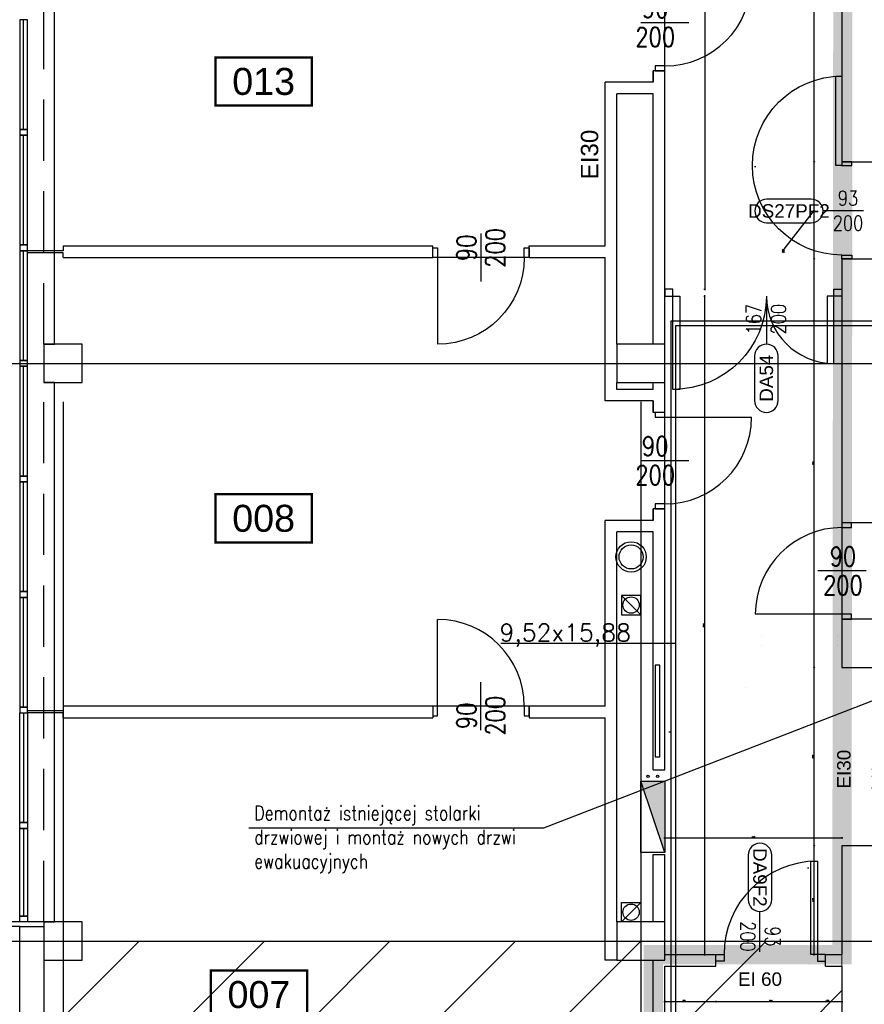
# Model space of a CAD drawing. Header units: centimetres. Extents: x -228435 to 46820, y -89367 to 152985.
# Tile 9 of 252: x -71590 to -62818, y 10343 to 20570. Entities that reach past the tile are written whole.
import ezdxf
from ezdxf.enums import TextEntityAlignment as Align

# ---------------------------------------------------------------- set-up
doc = ezdxf.new("R2010")
doc.units = ezdxf.units.CM
doc.header["$LTSCALE"] = 50
doc.header["$PDMODE"] = 35
doc.header["$PDSIZE"] = 0.1
for name, pattern in [('Kondygnacja  -0_5$0$DIVIDE', [31.75, 12.7, -6.35, 0, -6.35, 0, -6.35]), ('Kondygnacja  -0_5$0$DOT2', [3.175, 0, -3.175]), ('Kondygnacja  -0_5$0$HIDDEN', [9.525, 6.35, -3.175]), ('Osie rzutów$0$DASHDOT2', [12.7, 6.35, -3.175, 0, -3.175])]:
    doc.linetypes.add(name, pattern=pattern)
doc.layers.get('0').update_dxf_attribs({"color": 8})
doc.layers.get('DEFPOINTS').update_dxf_attribs({"color": 8})
for name, color, linetype in [('ARCH_ŚLUSARKA_DRZWI', 8, 'Continuous'), ('bgde_AJ_opis', 7, 'Continuous'), ('bgde_freon', 6, 'Continuous'), ('bgde_wymiary tłumik VAV', 7, 'Continuous'), ('Kondygnacja  -0_5$0$ARCH_ETAPOWANIE', 8, 'Kondygnacja  -0_5$0$DIVIDE'), ('Kondygnacja  -0_5$0$ARCH_HYDRANTY', 8, 'Continuous'), ('Kondygnacja  -0_5$0$ARCH_INFO_ETYK_DRZWI', 8, 'Continuous'), ('Kondygnacja  -0_5$0$ARCH_INFO_ETYK_DRZWI_IST', 8, 'Continuous'), ('Kondygnacja  -0_5$0$ARCH_INFO_ODPORNOŚĆ OGNIOWA', 8, 'Continuous'), ('Kondygnacja  -0_5$0$ARCH_INFO_OPISY', 8, 'Continuous'), ('Kondygnacja  -0_5$0$ARCH_MUROWANE_IST', 8, 'Continuous'), ('Kondygnacja  -0_5$0$ARCH_NIEWIDOK_IST', 8, 'Kondygnacja  -0_5$0$HIDDEN'), ('Kondygnacja  -0_5$0$ARCH_OTWORY_WENTYLACJA_IST', 8, 'Continuous'), ('Kondygnacja  -0_5$0$ARCH_PRZEKROJOWE_IST', 8, 'Continuous'), ('Kondygnacja  -0_5$0$ARCH_WIDOK_IST', 8, 'Continuous'), ('Kondygnacja  -0_5$0$ARCH_WYBURZENIA', 8, 'Kondygnacja  -0_5$0$DOT2'), ('Kondygnacja  -0_5$0$ARCH_ŚLUSARKA_DRZWI', 8, 'Continuous'), ('Kondygnacja  -0_5$0$ARCH_ŚLUSARKA_DRZWI_IST', 8, 'Continuous'), ('Kondygnacja  -0_5$0$ARCH_ŚLUSARKA_OKNA_IST', 8, 'Continuous'), ('Kondygnacja  -0_5$0$ARCH_ŻELBET_IST', 8, 'Continuous'), ('Kondygnacja -1$0$ARCH_ŚLUSARKA_DRZWI', 8, 'Continuous'), ('Osie rzutów$0$ARCH_INFO_OSIE_IST', 8, 'Osie rzutów$0$DASHDOT2'), ('Osie rzutów$0$ARCH_INFO_OSIE_OPISY_IST', 8, 'Continuous'), ('Pomieszczenia -05$0$ARCH_INFO_AREA_ETYKIETY_200', 8, 'Continuous')]:
    doc.layers.add(name, color=color, linetype=linetype)
doc.layers.add('Kondygnacja  -0_5$0$ARCH_INFO_WYMIARY', color=8, linetype='Continuous', lineweight=9)
doc.layers.add('Kondygnacja  -0_5$0$ARCH_WIDOK', color=8, linetype='Continuous', lineweight=13)
doc.styles.add('Kondygnacja  -0_5$0$Arial', font='ARIAL.TTF')
doc.styles.add('Kondygnacja  -0_5$0$Romans', font='Romans.shx', dxfattribs={"width": 0.7})
doc.styles.add('Kondygnacja  -0_5$0$ROMANS-50-CM', font='romans.shx', dxfattribs={"width": 0.8, "height": 10})
doc.styles.add('Kondygnacja  -0_5$0$Standard', font='txt')
doc.styles.add('Pomieszczenia -05$0$Arial', font='ARIAL.TTF')
doc.dimstyles.new('Kondygnacja  -0_5$0$ISO-25', dxfattribs={"dimtxt": 2.5, "dimasz": 2.5, "dimexe": 1.25, "dimexo": 0.625, "dimtad": 1, "dimtxsty": 'Kondygnacja  -0_5$0$Standard', "dimcen": 2.5, "dimadec": 0, "dimazin": 0, "dimtfac": 1, "dimtmove": 0, "dimatfit": 3, "dimfxl": 0, "dimarcsym": 0})
doc.dimstyles.new('Kondygnacja  -0_5$0$Wymiary 1-100', dxfattribs={"dimtxt": 12, "dimasz": 10, "dimexe": 5, "dimexo": 0, "dimgap": 4, "dimtad": 1, "dimrnd": 0.5, "dimzin": 12, "dimdsep": 46, "dimtxsty": 'Kondygnacja  -0_5$0$Romans', "dimblk": 'Kondygnacja  -0_5$0$_Oblique', "dimcen": 10, "dimdle": 10, "dimclrt": 55, "dimazin": 0, "dimtfac": 1, "dimtmove": 1, "dimatfit": 3, "dimfxl": 0, "dimtolj": 1, "dimtzin": 0, "dimarcsym": 0})

# ---------------------------------------------------------------- blocks, each defined once
blk = doc.blocks.new('Osie rzutów')
at = {"layer": 'Osie rzutów$0$ARCH_INFO_OSIE_IST', "ltscale": 10}
for p, q in [((5000, 12510), (5000, 4512.32)), ((5600, 12510), (5600, 4512.32)), ((4436.04, 6200), (15156.54, 6200)), ((4436.04, 5600), (15156.54, 5600))]:
    blk.add_line(p, q, dxfattribs=at)
blk = doc.blocks.new('Kondygnacja  -0_5$0$T-drzwi_prawe-200')
at = {"layer": 'Kondygnacja  -0_5$0$ARCH_INFO_ETYK_DRZWI'}
blk.add_line((0, 0), (60, 0), dxfattribs=at)
blk.add_lwpolyline([(143.7, 17.5), (77.5, 17.5, 1), (77.5, -17.5), (143.7, -17.5, 1)], format="xyb", close=True, dxfattribs=at)
at = {"layer": 'Kondygnacja  -0_5$0$ARCH_INFO_ETYK_DRZWI', "color": 1, "style": 'Kondygnacja  -0_5$0$Arial'}
blk.add_attdef('ADS_DRZWI:ODPORNOŚĆ_OGNIOWA', text='', height=20, rotation=90, dxfattribs=at).set_placement((-25.5, 0.1), align=Align.BOTTOM_CENTER)
at = {"layer": 'Kondygnacja  -0_5$0$ARCH_INFO_ETYK_DRZWI', "style": 'Kondygnacja  -0_5$0$Romans', "width": 0.8}
for tag, p in [('ADS_DRZWI:SZEROKOŚĆ', (20.5, 8)), ('ADS_DRZWI:WYSOKOŚĆ', (20.5, -28))]:
    blk.add_attdef(tag, text='', height=22, dxfattribs=at).set_placement(p, align=Align.CENTER)
at = {"layer": 'Kondygnacja  -0_5$0$ARCH_INFO_ETYK_DRZWI', "style": 'Kondygnacja  -0_5$0$Arial'}
blk.add_attdef('ADS_DRZWI:SYMBOL', text='', height=20, dxfattribs=at).set_placement((110.7, 0), align=Align.MIDDLE)
blk = doc.blocks.new('Kondygnacja  -0_5$0$T-drzwi_lewe-200')
at = {"layer": 'Kondygnacja  -0_5$0$ARCH_INFO_ETYK_DRZWI'}
blk.add_line((0, 0), (-60, 0), dxfattribs=at)
blk.add_lwpolyline([(-77.5, 17.5), (-143.7, 17.5, 1), (-143.7, -17.5), (-77.5, -17.5, 1)], format="xyb", close=True, dxfattribs=at)
at = {"layer": 'Kondygnacja  -0_5$0$ARCH_INFO_ETYK_DRZWI', "color": 1, "style": 'Kondygnacja  -0_5$0$Arial'}
blk.add_attdef('ADS_DRZWI:ODPORNOŚĆ_OGNIOWA', text='', height=20, rotation=90, dxfattribs=at).set_placement((56.4, 0.1), align=Align.BOTTOM_CENTER)
at = {"layer": 'Kondygnacja  -0_5$0$ARCH_INFO_ETYK_DRZWI', "style": 'Kondygnacja  -0_5$0$Romans', "width": 0.8}
for tag, p in [('ADS_DRZWI:SZEROKOŚĆ', (-23, 7.9)), ('ADS_DRZWI:WYSOKOŚĆ', (-23, -29))]:
    blk.add_attdef(tag, text='', height=22, dxfattribs=at).set_placement(p, align=Align.CENTER)
at = {"layer": 'Kondygnacja  -0_5$0$ARCH_INFO_ETYK_DRZWI', "style": 'Kondygnacja  -0_5$0$Arial'}
blk.add_attdef('ADS_DRZWI:SYMBOL', text='', height=20, dxfattribs=at).set_placement((-110.6, 0), align=Align.MIDDLE)
blk = doc.blocks.new('Kondygnacja  -0_5$0$T-drzwi_dół-200')
at = {"layer": 'Kondygnacja  -0_5$0$ARCH_INFO_ETYK_DRZWI'}
blk.add_line((0, 0), (0, -60), dxfattribs=at)
blk.add_lwpolyline([(-17.5, -77.5), (-17.5, -143.7, 1), (17.5, -143.7), (17.5, -77.5, 1)], format="xyb", close=True, dxfattribs=at)
at = {"layer": 'Kondygnacja  -0_5$0$ARCH_INFO_ETYK_DRZWI', "style": 'Kondygnacja  -0_5$0$Romans', "width": 0.8}
for tag, p in [('ADS_DRZWI:SZEROKOŚĆ', (-7.9, -23)), ('ADS_DRZWI:WYSOKOŚĆ', (29, -23))]:
    blk.add_attdef(tag, text='', height=22, rotation=90, dxfattribs=at).set_placement(p, align=Align.CENTER)
at = {"layer": 'Kondygnacja  -0_5$0$ARCH_INFO_ETYK_DRZWI', "color": 1, "style": 'Kondygnacja  -0_5$0$Arial'}
blk.add_attdef('ADS_DRZWI:ODPORNOŚĆ_OGNIOWA', text='', height=22, dxfattribs=at).set_placement((-0.1, 13.3), align=Align.BOTTOM_CENTER)
at = {"layer": 'Kondygnacja  -0_5$0$ARCH_INFO_ETYK_DRZWI', "style": 'Kondygnacja  -0_5$0$Arial'}
blk.add_attdef('ADS_DRZWI:SYMBOL', text='', height=20, rotation=90, dxfattribs=at).set_placement((0, -110.6), align=Align.MIDDLE)
blk = doc.blocks.new('Kondygnacja  -0_5$0$_Dot')
at = {"color": 0, "linetype": 'ByBlock', "lineweight": -2}
blk.add_line((-0.5, 0), (-1, 0), dxfattribs=at)
at = {"color": 0, "linetype": 'ByBlock', "const_width": 0.5}
blk.add_lwpolyline([(-0.25, 0, 1), (0.25, 0, 1)], format="xyb", close=True, dxfattribs=at)
blk = doc.blocks.new('Kondygnacja  -0_5$0$_Oblique')
at = {"color": 0, "linetype": 'ByBlock', "lineweight": -2}
blk.add_line((-0.5, -0.5), (0.5, 0.5), dxfattribs=at)
blk = doc.blocks.new('*D91')
at = {"layer": 'DEFPOINTS', "color": 0}
for p in [(-63050, 12217), (-64890, 12081), (-64890, 12070)]:
    blk.add_point(p, dxfattribs=at)
at = {"layer": 'Kondygnacja  -0_5$0$ARCH_INFO_WYMIARY', "color": 0, "lineweight": -2}
for p, q in [((-63040, 12070), (-64900, 12070)), ((-64890, 12078), (-64890, 12065)), ((-63050, 12078), (-63050, 12065))]:
    blk.add_line(p, q, dxfattribs=at)
at = {"layer": 'Kondygnacja  -0_5$0$ARCH_INFO_WYMIARY', "color": 0, "lineweight": -2, "xscale": 10, "yscale": 10, "zscale": 10, "rotation": 180}
blk.add_blockref('Kondygnacja  -0_5$0$_Oblique', (-64890, 12070), dxfattribs=at)
at = {"layer": 'Kondygnacja  -0_5$0$ARCH_INFO_WYMIARY', "color": 0, "lineweight": -2, "xscale": 10, "yscale": 10, "zscale": 10}
blk.add_blockref('Kondygnacja  -0_5$0$_Oblique', (-63050, 12070), dxfattribs=at)
at = {"layer": 'Kondygnacja  -0_5$0$ARCH_INFO_WYMIARY', "color": 55, "insert": (-63970, 12080), "char_height": 12, "attachment_point": 5, "style": 'Kondygnacja  -0_5$0$Romans'}
blk.add_mtext('\\A1;1840', dxfattribs=at)
blk = doc.blocks.new('*D146')
at = {"layer": 'DEFPOINTS', "color": 0}
for p in [(-64890, 17700), (-64476, 17700), (-64890, 10860)]:
    blk.add_point(p, dxfattribs=at)
at = {"layer": 'Kondygnacja  -0_5$0$ARCH_INFO_WYMIARY', "color": 0, "lineweight": -2}
for p, q in [((-64484, 17700), (-64471, 17700)), ((-64476, 10850), (-64476, 17710)), ((-64484, 10860), (-64471, 10860))]:
    blk.add_line(p, q, dxfattribs=at)
at = {"layer": 'Kondygnacja  -0_5$0$ARCH_INFO_WYMIARY', "color": 0, "lineweight": -2, "xscale": 10, "yscale": 10, "zscale": 10}
for p, rotation in [((-64476, 17700), 90), ((-64476, 10860), 270)]:
    blk.add_blockref('Kondygnacja  -0_5$0$_Oblique', p, dxfattribs=dict(at, rotation=rotation))
at = {"layer": 'Kondygnacja  -0_5$0$ARCH_INFO_WYMIARY', "color": 55, "insert": (-64486, 14280), "char_height": 12, "attachment_point": 5, "rotation": 90, "style": 'Kondygnacja  -0_5$0$Romans'}
blk.add_mtext('\\A1;6840', dxfattribs=at)
blk = doc.blocks.new('*D97')
at = {"layer": 'DEFPOINTS', "color": 0}
for p in [(-64890, 30300), (-64890, 17770), (-64476, 17770)]:
    blk.add_point(p, dxfattribs=at)
at = {"layer": 'Kondygnacja  -0_5$0$ARCH_INFO_WYMIARY', "color": 0, "lineweight": -2}
for p, q in [((-64484, 30300), (-64471, 30300)), ((-64476, 30310), (-64476, 17760)), ((-64484, 17770), (-64471, 17770))]:
    blk.add_line(p, q, dxfattribs=at)
at = {"layer": 'Kondygnacja  -0_5$0$ARCH_INFO_WYMIARY', "color": 0, "lineweight": -2, "xscale": 10, "yscale": 10, "zscale": 10}
for p, rotation in [((-64476, 30300), 90), ((-64476, 17770), 270)]:
    blk.add_blockref('Kondygnacja  -0_5$0$_Oblique', p, dxfattribs=dict(at, rotation=rotation))
at = {"layer": 'Kondygnacja  -0_5$0$ARCH_INFO_WYMIARY', "color": 55, "insert": (-64486, 24035), "char_height": 12, "attachment_point": 5, "rotation": 90, "style": 'Kondygnacja  -0_5$0$Romans'}
blk.add_mtext('\\A1;12530', dxfattribs=at)
blk = doc.blocks.new('*D167')
at = {"layer": 'DEFPOINTS', "color": 0}
for p in [(-63339, 11990), (-63050, 11990), (-63050, 10860)]:
    blk.add_point(p, dxfattribs=at)
at = {"layer": 'Kondygnacja  -0_5$0$ARCH_INFO_WYMIARY', "color": 0, "lineweight": -2}
for p, q in [((-63331, 11990), (-63344, 11990)), ((-63339, 10850), (-63339, 12000)), ((-63331, 10860), (-63344, 10860))]:
    blk.add_line(p, q, dxfattribs=at)
at = {"layer": 'Kondygnacja  -0_5$0$ARCH_INFO_WYMIARY', "color": 0, "lineweight": -2, "xscale": 10, "yscale": 10, "zscale": 10}
for p, rotation in [((-63339, 11990), 90), ((-63339, 10860), 270)]:
    blk.add_blockref('Kondygnacja  -0_5$0$_Oblique', p, dxfattribs=dict(at, rotation=rotation))
at = {"layer": 'Kondygnacja  -0_5$0$ARCH_INFO_WYMIARY', "color": 55, "insert": (-63349, 11425), "char_height": 12, "attachment_point": 5, "rotation": 90, "style": 'Kondygnacja  -0_5$0$Romans'}
blk.add_mtext('\\A1;1130', dxfattribs=at)
blk = doc.blocks.new('*D168')
at = {"layer": 'DEFPOINTS', "color": 0}
for p in [(-63339, 13840), (-63050, 13840), (-63050, 11990)]:
    blk.add_point(p, dxfattribs=at)
at = {"layer": 'Kondygnacja  -0_5$0$ARCH_INFO_WYMIARY', "color": 0, "lineweight": -2}
for p, q in [((-63331, 13840), (-63344, 13840)), ((-63339, 11980), (-63339, 13850)), ((-63331, 11990), (-63344, 11990))]:
    blk.add_line(p, q, dxfattribs=at)
at = {"layer": 'Kondygnacja  -0_5$0$ARCH_INFO_WYMIARY', "color": 0, "lineweight": -2, "xscale": 10, "yscale": 10, "zscale": 10}
for p, rotation in [((-63339, 13840), 90), ((-63339, 11990), 270)]:
    blk.add_blockref('Kondygnacja  -0_5$0$_Oblique', p, dxfattribs=dict(at, rotation=rotation))
at = {"layer": 'Kondygnacja  -0_5$0$ARCH_INFO_WYMIARY', "color": 55, "insert": (-63349, 12915), "char_height": 12, "attachment_point": 5, "rotation": 90, "style": 'Kondygnacja  -0_5$0$Romans'}
blk.add_mtext('\\A1;1850', dxfattribs=at)
blk = doc.blocks.new('*D169')
at = {"layer": 'DEFPOINTS', "color": 0}
for p in [(-63339, 18085), (-63050, 18085), (-63050, 13840)]:
    blk.add_point(p, dxfattribs=at)
at = {"layer": 'Kondygnacja  -0_5$0$ARCH_INFO_WYMIARY', "color": 0, "lineweight": -2}
for p, q in [((-63331, 18085), (-63344, 18085)), ((-63339, 13830), (-63339, 18095)), ((-63331, 13840), (-63344, 13840))]:
    blk.add_line(p, q, dxfattribs=at)
at = {"layer": 'Kondygnacja  -0_5$0$ARCH_INFO_WYMIARY', "color": 0, "lineweight": -2, "xscale": 10, "yscale": 10, "zscale": 10}
for p, rotation in [((-63339, 18085), 90), ((-63339, 13840), 270)]:
    blk.add_blockref('Kondygnacja  -0_5$0$_Oblique', p, dxfattribs=dict(at, rotation=rotation))
at = {"layer": 'Kondygnacja  -0_5$0$ARCH_INFO_WYMIARY', "color": 55, "insert": (-63349, 15962), "char_height": 12, "attachment_point": 5, "rotation": 90, "style": 'Kondygnacja  -0_5$0$Romans'}
blk.add_mtext('\\A1;4245', dxfattribs=at)
blk = doc.blocks.new('*D110')
at = {"layer": 'DEFPOINTS', "color": 0}
for p in [(-63339, 19095), (-63050, 19095), (-63050, 18085)]:
    blk.add_point(p, dxfattribs=at)
at = {"layer": 'Kondygnacja  -0_5$0$ARCH_INFO_WYMIARY', "color": 0, "lineweight": -2}
for p, q in [((-63331, 19095), (-63344, 19095)), ((-63339, 18075), (-63339, 19105)), ((-63339, 18590), (-63654, 18185)), ((-63654, 18185), (-63654, 18149)), ((-63331, 18085), (-63344, 18085))]:
    blk.add_line(p, q, dxfattribs=at)
at = {"layer": 'Kondygnacja  -0_5$0$ARCH_INFO_WYMIARY', "color": 0, "lineweight": -2, "xscale": 10, "yscale": 10, "zscale": 10}
for p, rotation in [((-63339, 19095), 90), ((-63339, 18085), 270)]:
    blk.add_blockref('Kondygnacja  -0_5$0$_Oblique', p, dxfattribs=dict(at, rotation=rotation))
at = {"layer": 'Kondygnacja  -0_5$0$ARCH_INFO_WYMIARY', "color": 55, "insert": (-63664, 18167), "char_height": 12, "attachment_point": 5, "rotation": 90, "style": 'Kondygnacja  -0_5$0$Romans'}
blk.add_mtext('\\A1;1010', dxfattribs=at)
blk = doc.blocks.new('*D111')
at = {"layer": 'DEFPOINTS', "color": 0}
for p in [(-63339, 38800), (-63050, 38800), (-63050, 19095)]:
    blk.add_point(p, dxfattribs=at)
at = {"layer": 'Kondygnacja  -0_5$0$ARCH_INFO_WYMIARY', "color": 0, "lineweight": -2}
for p, q in [((-63331, 38800), (-63344, 38800)), ((-63339, 19085), (-63339, 38810)), ((-63331, 19095), (-63344, 19095))]:
    blk.add_line(p, q, dxfattribs=at)
at = {"layer": 'Kondygnacja  -0_5$0$ARCH_INFO_WYMIARY', "color": 0, "lineweight": -2, "xscale": 10, "yscale": 10, "zscale": 10}
for p, rotation in [((-63339, 38800), 90), ((-63339, 19095), 270)]:
    blk.add_blockref('Kondygnacja  -0_5$0$_Oblique', p, dxfattribs=dict(at, rotation=rotation))
at = {"layer": 'Kondygnacja  -0_5$0$ARCH_INFO_WYMIARY', "color": 55, "insert": (-63349, 27500), "char_height": 12, "attachment_point": 5, "rotation": 90, "style": 'Kondygnacja  -0_5$0$Romans'}
blk.add_mtext('\\A1;19705', dxfattribs=at)
blk = doc.blocks.new('*D173')
at = {"layer": 'DEFPOINTS', "color": 0}
for p in [(-64890, 10740), (-64360, 10740), (-64360, 10371)]:
    blk.add_point(p, dxfattribs=at)
at = {"layer": 'Kondygnacja  -0_5$0$ARCH_INFO_WYMIARY', "color": 0, "lineweight": -2}
for p, q in [((-64900, 10371), (-64350, 10371)), ((-64890, 10379), (-64890, 10366)), ((-64360, 10379), (-64360, 10366))]:
    blk.add_line(p, q, dxfattribs=at)
at = {"layer": 'Kondygnacja  -0_5$0$ARCH_INFO_WYMIARY', "color": 0, "lineweight": -2, "xscale": 10, "yscale": 10, "zscale": 10, "rotation": 180}
blk.add_blockref('Kondygnacja  -0_5$0$_Oblique', (-64890, 10371), dxfattribs=at)
at = {"layer": 'Kondygnacja  -0_5$0$ARCH_INFO_WYMIARY', "color": 0, "lineweight": -2, "xscale": 10, "yscale": 10, "zscale": 10}
blk.add_blockref('Kondygnacja  -0_5$0$_Oblique', (-64360, 10371), dxfattribs=at)
at = {"layer": 'Kondygnacja  -0_5$0$ARCH_INFO_WYMIARY', "color": 55, "insert": (-64690, 10381), "char_height": 12, "attachment_point": 5, "style": 'Kondygnacja  -0_5$0$Romans'}
blk.add_mtext('\\A1;530', dxfattribs=at)
blk = doc.blocks.new('*D174')
at = {"layer": 'DEFPOINTS', "color": 0}
for p in [(-64360, 10740), (-63220, 10740), (-63220, 10371)]:
    blk.add_point(p, dxfattribs=at)
at = {"layer": 'Kondygnacja  -0_5$0$ARCH_INFO_WYMIARY', "color": 0, "lineweight": -2}
for p, q in [((-64370, 10371), (-63210, 10371)), ((-64360, 10379), (-64360, 10366)), ((-63220, 10379), (-63220, 10366))]:
    blk.add_line(p, q, dxfattribs=at)
at = {"layer": 'Kondygnacja  -0_5$0$ARCH_INFO_WYMIARY', "color": 0, "lineweight": -2, "xscale": 10, "yscale": 10, "zscale": 10, "rotation": 180}
blk.add_blockref('Kondygnacja  -0_5$0$_Oblique', (-64360, 10371), dxfattribs=at)
at = {"layer": 'Kondygnacja  -0_5$0$ARCH_INFO_WYMIARY', "color": 0, "lineweight": -2, "xscale": 10, "yscale": 10, "zscale": 10}
blk.add_blockref('Kondygnacja  -0_5$0$_Oblique', (-63220, 10371), dxfattribs=at)
at = {"layer": 'Kondygnacja  -0_5$0$ARCH_INFO_WYMIARY', "color": 55, "insert": (-63790, 10381), "char_height": 12, "attachment_point": 5, "style": 'Kondygnacja  -0_5$0$Romans'}
blk.add_mtext('\\A1;1140', dxfattribs=at)
blk = doc.blocks.new('*D175')
at = {"layer": 'DEFPOINTS', "color": 0}
for p in [(-63220, 10740), (-63050, 10740), (-63050, 10371)]:
    blk.add_point(p, dxfattribs=at)
at = {"layer": 'Kondygnacja  -0_5$0$ARCH_INFO_WYMIARY', "color": 0, "lineweight": -2}
for p, q in [((-63230, 10371), (-63040, 10371)), ((-63220, 10379), (-63220, 10366)), ((-63050, 10379), (-63050, 10366))]:
    blk.add_line(p, q, dxfattribs=at)
at = {"layer": 'Kondygnacja  -0_5$0$ARCH_INFO_WYMIARY', "color": 0, "lineweight": -2, "xscale": 10, "yscale": 10, "zscale": 10, "rotation": 180}
blk.add_blockref('Kondygnacja  -0_5$0$_Oblique', (-63220, 10371), dxfattribs=at)
at = {"layer": 'Kondygnacja  -0_5$0$ARCH_INFO_WYMIARY', "color": 0, "lineweight": -2, "xscale": 10, "yscale": 10, "zscale": 10}
blk.add_blockref('Kondygnacja  -0_5$0$_Oblique', (-63050, 10371), dxfattribs=at)
at = {"layer": 'Kondygnacja  -0_5$0$ARCH_INFO_WYMIARY', "color": 55, "insert": (-63200, 10381), "char_height": 12, "attachment_point": 5, "style": 'Kondygnacja  -0_5$0$Romans'}
blk.add_mtext('\\A1;170', dxfattribs=at)
blk = doc.blocks.new('Kondygnacja  -0_5$0$DRZWI90')
blk.add_line((-45, 0), (-45, 90))
at = {"lineweight": -3}
for p, q in [((0, -25), (0, 25)), ((45, 0), (-45, 0))]:
    blk.add_line(p, q, dxfattribs=at)
for points in [[(-50, -10), (-45, -10), (-45, 0), (-50, 0)], [(45, -10), (50, -10), (50, 0), (45, 0)]]:
    blk.add_lwpolyline(points, close=True, dxfattribs=at)
blk.add_arc((-45, 0), 90, 0, 90, dxfattribs=at)
blk = doc.blocks.new('Kondygnacja  -0_5$0$hydrant 25 84x25')
at = {"layer": 'Kondygnacja  -0_5$0$ARCH_HYDRANTY'}
blk.add_hatch(color=256, dxfattribs=at).paths.add_polyline_path([(-8639.1, -3748.5), (-8565.1, -3723.5), (-8565.1, -3748.5)])
for points in [[(-8639.1, -3748.5), (-8565.1, -3723.5), (-8565.1, -3748.5)], [(-8565.1, -3748.5), (-8639.1, -3748.5), (-8639.1, -3723.5), (-8565.1, -3723.5)]]:
    blk.add_lwpolyline(points, close=True, dxfattribs=at)
for centre in [(-8560.1, -3731), (-8560.1, -3741)]:
    blk.add_circle(centre, 1.25, dxfattribs=at)
blk = doc.blocks.new('Pomieszczenia -05$0$etykieta_numer')
at = {"color": 0, "linetype": 'ByBlock', "const_width": 2.44}
blk.add_lwpolyline([(-50, -50), (-50, 0), (50, 0), (50, -50)], close=True, dxfattribs=at)
at = {"color": 0, "linetype": 'ByBlock', "style": 'Pomieszczenia -05$0$Arial'}
blk.add_attdef('AECAREA:NUMBER', text='', height=28, dxfattribs=at).set_placement((0, -25), align=Align.MIDDLE)
blk = doc.blocks.new('A$C645C5415')
at = {"layer": 'bgde_AJ_opis'}
blk.add_line((6361, 9090), (4548, 9090), dxfattribs=at)
at = {"layer": 'bgde_freon'}
for p, q in [((8787, 12440, 1920), (6311, 12440, 1920)), ((6311, 12440, 1920), (6311, 3981, 1920)), ((6361, 12391, 1920), (6361, 3934, 1920)), ((8744, 12391, 1920), (6361, 12391, 1920))]:
    blk.add_line(p, q, dxfattribs=at)
at = {"layer": 'bgde_AJ_opis', "insert": (4533, 9294), "char_height": 180, "width": 1739.84, "attachment_point": 1}
blk.add_mtext('\\A1;{\\Fromans|c238;9,52x15,88}', dxfattribs=at)

msp = doc.modelspace()

# ---------------------------------------------------------------- hatches: boundary and pattern name
at = {"layer": 'Kondygnacja  -0_5$0$ARCH_WIDOK'}
h = msp.add_hatch(dxfattribs=at)
h.set_pattern_fill('ANSI31', color=256, scale=290, style=0)
h.set_pattern_definition([(45, (-121140, -45000), (-651.069, 651.069), [])])
h.paths.add_polyline_path([(-63050, 11000), (-71340, 11000), (-71340, 4650), (-63050, 4650)])

# ---------------------------------------------------------------- linework, layer by layer
at = {"layer": 'ARCH_ŚLUSARKA_DRZWI', "linetype": 'Continuous', "lineweight": -3}
msp.add_lwpolyline([(-64990, 12915), (-64940, 12915), (-64940, 13865), (-64990, 13865)], close=True, dxfattribs=at)
at = {"layer": 'Kondygnacja  -0_5$0$ARCH_ETAPOWANIE', "ltscale": 10, "const_width": 200, "elevation": 3000}
msp.add_lwpolyline([(-71680, -5690), (-71680, 9430), (-65010, 9430), (-65010, 10860), (-63050, 10860), (-62990, 77200), (-59020, 77200), (-59020, 89588.736), (-59420, 89588.736), (-59420.034, 102625.822), (-71890, 102620.19), (-71890, 102620.19), (-32748.04, 102637.868)], dxfattribs=at)
at = {"layer": 'Kondygnacja  -0_5$0$ARCH_MUROWANE_IST', "ltscale": 4}
for p, q in [((-63050, 38800), (-63050, 19095)), ((-65010, 19920), (-65010, 20040)), ((-65010, 19990), (-65010, 20040)), ((-64890, 20040), (-65010, 20040)), ((-65010, 20040), (-65010, 19920)), ((-65010, 19920), (-65010, 19990)), ((-64890, 17200), (-64890, 20040)), ((-65510, 18220), (-65510, 19920)), ((-65010, 19920), (-65510, 19920)), ((-65390, 17200), (-65390, 19800)), ((-65010, 19800), (-65390, 19800)), ((-65010, 19500), (-65010, 19800)), ((-65010, 17200), (-65010, 19500)), ((-63050, 19095), (-62740, 19095)), ((-71140, 18220), (-67300, 18220)), ((-71140, 18220), (-71140, 18170)), ((-67300, 18100), (-67300, 18220)), ((-66300, 18220), (-65510, 18220)), ((-66300, 18100), (-66300, 18220)), ((-71140, 18170), (-71510, 18170)), ((-71140, 18150), (-71510, 18150)), ((-71140, 18100), (-71140, 18150)), ((-71140, 18100), (-67300, 18100)), ((-66300, 18100), (-65510, 18100)), ((-65510, 16610), (-65510, 18100)), ((-63050, 18085), (-62740, 18085)), ((-63050, 18085), (-63050, 15345)), ((-65390, 16730), (-65390, 16800)), ((-65010, 16730), (-65010, 16800)), ((-64890, 16490), (-64890, 16800)), ((-65010, 16730), (-65390, 16730)), ((-65010, 16610), (-65510, 16610)), ((-65010, 16490), (-65010, 16610)), ((-65010, 16490), (-65010, 16610)), ((-65010, 16610), (-65010, 16490)), ((-64890, 16490), (-65010, 16490)), ((-65010, 15370), (-65010, 15490)), ((-65010, 15440), (-65010, 15490)), ((-64890, 15490), (-65010, 15490)), ((-65010, 15490), (-65010, 15370)), ((-64890, 15440), (-64890, 15490)), ((-64890, 12780), (-64890, 15490)), ((-65510, 13440), (-65510, 15370)), ((-65010, 15370), (-65510, 15370)), ((-65010, 15370), (-65010, 15440)), ((-62740, 15345), (-63050, 15345)), ((-65390, 11200), (-65390, 15250)), ((-65010, 15250), (-65390, 15250)), ((-65010, 12780), (-65010, 15250)), ((-62740, 14345), (-63050, 14345)), ((-63050, 14345), (-63050, 13840)), ((-63050, 13840), (-62740, 13840)), ((-67300, 13440), (-71140, 13440)), ((-71140, 13440), (-71140, 13390)), ((-67300, 13440), (-67300, 13320)), ((-65510, 13440), (-66300, 13440)), ((-66300, 13440), (-66300, 13320)), ((-71140, 13390), (-71510, 13390)), ((-71140, 13370), (-71510, 13370)), ((-71140, 13320), (-71140, 13370)), ((-71140, 13320), (-67300, 13320)), ((-66300, 13320), (-65510, 13320)), ((-65510, 10800), (-65510, 13320)), ((-62740, 11990), (-63050, 11990)), ((-63050, 11990), (-63050, 10860)), ((-65010, 11200), (-65010, 11900)), ((-64890, 11200), (-64890, 11900)), ((-71340, 11200), (-71510, 11200)), ((-64890, 10860), (-64360, 10860)), ((-64360, 10740), (-64360, 10860)), ((-63220, 10740), (-63220, 10860)), ((-63220, 10860), (-63050, 10860)), ((-65390, 10800), (-65510, 10800)), ((-65010, 9430), (-65010, 10800)), ((-64890, 10740), (-64360, 10740)), ((-64890, 9310), (-64890, 10740)), ((-63220, 10740), (-63050, 10740)), ((-63050, 10740), (-63050, 4850))]:
    msp.add_line(p, q, dxfattribs=at)
for points in [[(-65010, 12780), (-64890, 12780)], [(-65010, 11900), (-64890, 11900)], [(-71444.097, 4400), (-71590, 4400), (-71590, 11150), (-71340, 11150), (-71340, 4650)]]:
    msp.add_lwpolyline(points, dxfattribs=at)
at = {"layer": 'Kondygnacja  -0_5$0$ARCH_NIEWIDOK_IST', "ltscale": 2}
for p, q in [((-71340, 17200), (-71340, 22800)), ((-71340, 11200), (-71340, 16800))]:
    msp.add_line(p, q, dxfattribs=at)
at = {"layer": 'Kondygnacja  -0_5$0$ARCH_OTWORY_WENTYLACJA_IST'}
for p, q in [((-65140, 14390), (-65340, 14590)), ((-65140, 11400), (-65340, 11200)), ((-71500, 11150), (-71440, 11150))]:
    msp.add_line(p, q, dxfattribs=at)
for points in [[(-65140, 14590), (-65340, 14590), (-65340, 14390), (-65140, 14390)], [(-65140, 11200), (-65340, 11200), (-65340, 11400), (-65140, 11400)]]:
    msp.add_lwpolyline(points, close=True, dxfattribs=at)
for centre, radius in [((-65240, 14990), 157.5), ((-65240, 14990), 125), ((-65240, 14490), 85), ((-65240, 11300), 85)]:
    msp.add_circle(centre, radius, dxfattribs=at)
at = {"layer": 'Kondygnacja  -0_5$0$ARCH_PRZEKROJOWE_IST', "ltscale": 4}
for p, q in [((-71590, 11200), (-72140, 11200)), ((-71590, 11150), (-72090, 11150))]:
    msp.add_line(p, q, dxfattribs=at)
at = {"layer": 'Kondygnacja  -0_5$0$ARCH_WIDOK'}
msp.add_lwpolyline([(-63050, 11000), (-71340, 11000), (-71340, 4650), (-63050, 4650)], close=True, dxfattribs=at)
at = {"layer": 'Kondygnacja  -0_5$0$ARCH_WIDOK_IST'}
for points in [[(-71340, 17200), (-71230, 17200), (-71230, 22800), (-71340, 22800)], [(-71340, 11200), (-71230, 11200), (-71230, 16800), (-71340, 16800)]]:
    msp.add_lwpolyline(points, dxfattribs=at)
at = {"layer": 'Kondygnacja  -0_5$0$ARCH_WYBURZENIA', "ltscale": 6}
for p, q in [((-63050, 19045), (-63950, 19045)), ((-63100, 14122.5), (-63890, 14122.5)), ((-64840, 14072.5), (-64840, 13172.5)), ((-63400, 10860), (-63400, 11760))]:
    msp.add_line(p, q, dxfattribs=at)
for points in [[(-62950, 19095), (-62950, 19045), (-63050, 19045), (-63050, 19095)], [(-62950, 18145), (-62950, 18095), (-63050, 18095), (-63050, 18145)], [(-64890, 14172.5), (-64840, 14172.5), (-64840, 14072.5), (-64890, 14072.5)], [(-63100, 14072.5), (-63890, 14072.5), (-63890, 14172.5), (-63100, 14172.5)], [(-63050, 14072.5), (-63100, 14072.5), (-63100, 14172.5), (-63050, 14172.5)], [(-64300, 10760), (-64360, 10760), (-64360, 10860), (-64300, 10860)], [(-63220, 10760), (-63400, 10760), (-63400, 10860), (-63220, 10860)]]:
    msp.add_lwpolyline(points, close=True, dxfattribs=at)
for centre, start, end in [((-63050, 19045), 180, 270), ((-64840, 14072.5), 270, 0), ((-63400, 10860), 90, 180)]:
    msp.add_arc(centre, 900, start, end, dxfattribs=at)
at = {"layer": 'Kondygnacja  -0_5$0$ARCH_ŚLUSARKA_DRZWI', "linetype": 'Continuous', "lineweight": -3}
for points in [[(-63050, 19055), (-63113, 19055), (-63113, 19985), (-63050, 19985)], [(-62949, 19055), (-62949, 19095), (-63050, 19095), (-63050, 19055)], [(-62949, 18125), (-62949, 18085), (-63050, 18085), (-63050, 18125)], [(-64805, 17770), (-64890, 17770), (-64890, 17700), (-64805, 17700)], [(-64805, 17700), (-64735, 17700), (-64735, 16730), (-64805, 16730)], [(-63135, 17700), (-63205, 17700), (-63205, 17000), (-63135, 17000)], [(-63135, 17770), (-63050, 17770), (-63050, 17700), (-63135, 17700)]]:
    msp.add_lwpolyline(points, close=True, dxfattribs=at)
at = {"layer": 'Kondygnacja  -0_5$0$ARCH_ŚLUSARKA_DRZWI', "linetype": 'Continuous', "lineweight": -3, "extrusion": (0, 0, -1)}
for centre, radius, start, end in [((63050, 19055), 930, 270, 90), ((64805, 17700), 970, 180, 270)]:
    msp.add_arc(centre, radius, start, end, dxfattribs=at)
at = {"layer": 'Kondygnacja  -0_5$0$ARCH_ŚLUSARKA_DRZWI', "linetype": 'Continuous', "lineweight": -3}
msp.add_arc((-63135, 17700), 700, 180, 270, dxfattribs=at)
at = {"layer": 'Kondygnacja  -0_5$0$ARCH_ŚLUSARKA_OKNA_IST'}
for p, q in [((-71550, 19430), (-71550, 20570)), ((-71550, 18230), (-71550, 19370)), ((-71550, 17030), (-71550, 18170)), ((-71550, 15830), (-71550, 16970)), ((-71550, 14630), (-71550, 15770)), ((-71550, 13430), (-71550, 14570)), ((-71550, 13370), (-71550, 12230)), ((-71550, 12170), (-71550, 11260))]:
    msp.add_line(p, q, dxfattribs=at)
for points in [[(-71510, 19430), (-71510, 20570), (-71590, 20570), (-71590, 19430)], [(-71510, 19370), (-71510, 19430), (-71590, 19430), (-71590, 19370)], [(-71510, 18230), (-71510, 19370), (-71590, 19370), (-71590, 18230)], [(-71510, 18170), (-71510, 18230), (-71590, 18230), (-71590, 18170)], [(-71510, 17030), (-71510, 18170), (-71590, 18170), (-71590, 17030)], [(-71510, 16970), (-71510, 17030), (-71590, 17030), (-71590, 16970)], [(-71510, 15830), (-71510, 16970), (-71590, 16970), (-71590, 15830)], [(-71510, 15770), (-71510, 15830), (-71590, 15830), (-71590, 15770)], [(-71510, 14630), (-71510, 15770), (-71590, 15770), (-71590, 14630)], [(-71510, 14570), (-71510, 14630), (-71590, 14630), (-71590, 14570)], [(-71510, 13430), (-71510, 14570), (-71590, 14570), (-71590, 13430)], [(-71510, 13370), (-71510, 13430), (-71590, 13430), (-71590, 13370)], [(-71510, 13370), (-71510, 12230), (-71590, 12230), (-71590, 13370)], [(-71510, 12230), (-71510, 12170), (-71590, 12170), (-71590, 12230)], [(-71510, 12170), (-71510, 11260), (-71590, 11260), (-71590, 12170)], [(-71510, 11260), (-71510, 11200), (-71590, 11200), (-71590, 11260)]]:
    msp.add_lwpolyline(points, close=True, dxfattribs=at)
at = {"layer": 'Kondygnacja  -0_5$0$ARCH_ŻELBET_IST', "ltscale": 4}
for points in [[(-71340, 16800), (-70940, 16800), (-70940, 17200), (-71340, 17200)], [(-65390, 16800), (-64890, 16800), (-64890, 17200), (-65390, 17200)], [(-71340, 10800), (-70940, 10800), (-70940, 11200), (-71340, 11200)], [(-65390, 10800), (-64890, 10800), (-64890, 11200), (-65390, 11200)]]:
    msp.add_lwpolyline(points, close=True, dxfattribs=at)
at = {"layer": 'Kondygnacja -1$0$ARCH_ŚLUSARKA_DRZWI', "linetype": 'Continuous', "lineweight": -3}
for points in [[(-63305, 10860), (-63375, 10860), (-63375, 11830), (-63305, 11830)], [(-64275, 10790), (-64360, 10790), (-64360, 10860), (-64275, 10860)], [(-63305, 10790), (-63220, 10790), (-63220, 10860), (-63305, 10860)]]:
    msp.add_lwpolyline(points, close=True, dxfattribs=at)
msp.add_arc((-63305, 10860), 970, 90, 180, dxfattribs=at)

# ---------------------------------------------------------------- block references
at = {"layer": 'bgde_wymiary tłumik VAV'}
msp.add_blockref('A$C645C5415', (-71140, 5000), dxfattribs=at)
at = {"layer": 'Kondygnacja  -0_5$0$ARCH_HYDRANTY', "xscale": 10, "yscale": 10, "zscale": 10, "rotation": 90}
msp.add_blockref('Kondygnacja  -0_5$0$hydrant 25 84x25', (-102374.592, 98311.075), dxfattribs=at)
at = {"layer": 'Kondygnacja  -0_5$0$ARCH_INFO_ETYK_DRZWI', "linetype": 'Continuous', "lineweight": -3, "xscale": 7, "yscale": 7, "zscale": 7}
for name, p, values in [('Kondygnacja  -0_5$0$T-drzwi_lewe-200', (-62826.524, 18583.418), {'ADS_DRZWI:SYMBOL': 'DS27PF2', 'ADS_DRZWI:SZEROKOŚĆ': '93', 'ADS_DRZWI:ODPORNOŚĆ_OGNIOWA': 'EI 60', 'ADS_DRZWI:WYSOKOŚĆ': '200'}), ('Kondygnacja  -0_5$0$T-drzwi_prawe-200', (-62740, 12785), {'ADS_DRZWI:ODPORNOŚĆ_OGNIOWA': 'EI30', 'ADS_DRZWI:SZEROKOŚĆ': '168', 'ADS_DRZWI:SYMBOL': 'DA36F1', 'ADS_DRZWI:WYSOKOŚĆ': '200'})]:
    msp.add_blockref(name, p, dxfattribs=at).add_auto_attribs(values)
at = {"layer": 'Kondygnacja  -0_5$0$ARCH_INFO_ETYK_DRZWI', "linetype": 'Continuous', "lineweight": -3}
ref = msp.add_blockref('Kondygnacja  -0_5$0$T-drzwi_dół-200', (-63835, 17620), dxfattribs=dict(at, xscale=7, yscale=7, zscale=7))
ref.add_attrib('ADS_DRZWI:WYSOKOŚĆ', '200', dxfattribs={"height": 154, "rotation": 90, "style": 'Kondygnacja  -0_5$0$Romans', "width": 0.8}).set_placement((-63632, 17459), align=Align.CENTER)
ref.add_attrib('ADS_DRZWI:SZEROKOŚĆ', '167', dxfattribs={"height": 154, "rotation": 90, "style": 'Kondygnacja  -0_5$0$Romans', "width": 0.8}).set_placement((-63890.372, 17459), align=Align.CENTER)
ref.add_attrib('ADS_DRZWI:SYMBOL', 'DA54', dxfattribs={"height": 140, "rotation": 90, "style": 'Kondygnacja  -0_5$0$Arial'}).set_placement((-63835, 16845.881), align=Align.MIDDLE)
at = {"layer": 'Kondygnacja  -0_5$0$ARCH_INFO_ETYK_DRZWI', "linetype": 'Continuous', "lineweight": -3, "xscale": 7.000000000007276, "yscale": 7.000000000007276, "zscale": 7, "rotation": 270}
msp.add_blockref('Kondygnacja  -0_5$0$T-drzwi_lewe-200', (-63901.848, 10887.524), dxfattribs=at).add_auto_attribs({'ADS_DRZWI:SYMBOL': 'DA9F2', 'ADS_DRZWI:SZEROKOŚĆ': '93', 'ADS_DRZWI:ODPORNOŚĆ_OGNIOWA': 'EI 60', 'ADS_DRZWI:WYSOKOŚĆ': '200'})
at = {"layer": 'Kondygnacja  -0_5$0$ARCH_ŚLUSARKA_DRZWI_IST', "yscale": 10, "zscale": 10}
for p, xscale, rotation in [((-64890, 20540), 10, 270), ((-66800, 18100), -10, 180), ((-64890, 15990), 10, 270), ((-63050, 14845), 10, 90)]:
    msp.add_blockref('Kondygnacja  -0_5$0$DRZWI90', p, dxfattribs=dict(at, xscale=xscale, rotation=rotation))
at = {"layer": 'Kondygnacja  -0_5$0$ARCH_ŚLUSARKA_DRZWI_IST', "xscale": 10, "yscale": 10, "zscale": 10}
msp.add_blockref('Kondygnacja  -0_5$0$DRZWI90', (-66800, 13440), dxfattribs=at)
at = {"layer": 'Osie rzutów$0$ARCH_INFO_OSIE_OPISY_IST', "xscale": 10, "yscale": 10, "zscale": 10}
msp.add_blockref('Osie rzutów', (-121140, -45000), dxfattribs=at)
at = {"layer": 'Pomieszczenia -05$0$ARCH_INFO_AREA_ETYKIETY_200', "linetype": 'Continuous', "lineweight": -3, "xscale": 10, "yscale": 10, "zscale": 10}
for p, values in [((-69056.357, 20178.86), {'AECAREA:NUMBER': '013'}), ((-69056.357, 15641.311), {'AECAREA:NUMBER': '008'}), ((-69105.283, 10694.943), {'AECAREA:NUMBER': '007'})]:
    msp.add_blockref('Pomieszczenia -05$0$etykieta_numer', p, dxfattribs=at).add_auto_attribs(values)

# ---------------------------------------------------------------- texts
at = {"layer": 'Kondygnacja  -0_5$0$ARCH_INFO_ETYK_DRZWI_IST', "char_height": 200, "width": 100, "attachment_point": 5, "line_spacing_factor": 0.9, "style": 'Kondygnacja  -0_5$0$ROMANS-50-CM'}
for insert in [(-64990, 20540), (-64990, 15990), (-63040.015, 14845)]:
    msp.add_mtext('90\\P200', dxfattribs=dict(at, insert=insert))
at = {"layer": 'Kondygnacja  -0_5$0$ARCH_INFO_ETYK_DRZWI_IST', "char_height": 200, "width": 100, "attachment_point": 5, "rotation": 90, "line_spacing_factor": 0.9, "style": 'Kondygnacja  -0_5$0$ROMANS-50-CM'}
for insert in [(-66800, 18200), (-66800, 13340)]:
    msp.add_mtext('90\\P200', dxfattribs=dict(at, insert=insert))
at = {"layer": 'Kondygnacja  -0_5$0$ARCH_INFO_ODPORNOŚĆ OGNIOWA', "insert": (-65820.54, 19169.163), "char_height": 180, "width": 533.32525, "attachment_point": 5, "rotation": 90, "style": 'Kondygnacja  -0_5$0$Arial'}
msp.add_mtext('\\PEI30', dxfattribs=at)
at = {"layer": 'Kondygnacja  -0_5$0$ARCH_INFO_OPISY', "insert": (-69154.308, 12404.954), "char_height": 150, "width": 3005.23275, "attachment_point": 1, "style": 'Kondygnacja  -0_5$0$ROMANS-50-CM'}
msp.add_mtext('Demontaż istniejącej stolarki drzwiowej i montaż nowych drzwi ewakuacyjnych', dxfattribs=at)

# ---------------------------------------------------------------- dimensions: what is measured, and where the dimension line sits
at = {"layer": 'Kondygnacja  -0_5$0$ARCH_INFO_WYMIARY'}
for base, p1, p2, picture, middle in [((-63338.705, 38800), (-63050, 19095), (-63050, 38800), '*D111', (-63338.705, 27500.056)), ((-63338.705, 19095), (-63050, 18085), (-63050, 19095), '*D110', (-63653.743, 18181.349))]:
    dim = msp.add_linear_dim(base=base, p1=p1, p2=p2, angle=90, dimstyle='Kondygnacja  -0_5$0$Wymiary 1-100', dxfattribs=at)
    dim.commit()
    dim.dimension.update_dxf_attribs({"geometry": picture, "text_midpoint": middle, "dimtype": 160})
for base, p1, p2, picture, middle in [((-64476.423, 17770), (-64890, 30300), (-64890, 17770), '*D97', (-64486.423, 24035)), ((-63338.705, 18085), (-63050, 13840), (-63050, 18085), '*D169', (-63348.705, 15962.5)), ((-64476.423, 17700), (-64890, 10860), (-64890, 17700), '*D146', (-64486.423, 14280)), ((-63338.705, 13840), (-63050, 11990), (-63050, 13840), '*D168', (-63348.705, 12915)), ((-63338.705, 11990), (-63050, 10860), (-63050, 11990), '*D167', (-63348.705, 11425))]:
    dim = msp.add_linear_dim(base=base, p1=p1, p2=p2, angle=90, dimstyle='Kondygnacja  -0_5$0$Wymiary 1-100', dxfattribs=at)
    dim.commit()
    dim.dimension.update_dxf_attribs({"geometry": picture, "text_midpoint": middle})
for base, p1, p2, picture, middle in [((-64890, 12070.032), (-63050, 12217.017), (-64890, 12080.723), '*D91', (-63970, 12080.032)), ((-63220, 10371.285), (-64360, 10740), (-63220, 10740), '*D174', (-63790, 10381.285))]:
    dim = msp.add_linear_dim(base=base, p1=p1, p2=p2, dimstyle='Kondygnacja  -0_5$0$Wymiary 1-100', dxfattribs=at)
    dim.commit()
    dim.dimension.update_dxf_attribs({"geometry": picture, "text_midpoint": middle})
for base, p1, p2, picture, middle in [((-64360, 10371.285), (-64890, 10740), (-64360, 10740), '*D173', (-64690, 10371.285)), ((-63050, 10371.285), (-63220, 10740), (-63050, 10740), '*D175', (-63200, 10371.285))]:
    dim = msp.add_linear_dim(base=base, p1=p1, p2=p2, dimstyle='Kondygnacja  -0_5$0$Wymiary 1-100', dxfattribs=at)
    dim.commit()
    dim.dimension.update_dxf_attribs({"geometry": picture, "text_midpoint": middle, "dimtype": 160})

# ---------------------------------------------------------------- leaders
at = {"layer": 'Kondygnacja  -0_5$0$ARCH_INFO_OPISY'}
msp.add_leader([(-62703.726, 13504.302), (-66149.075, 12172.369), (-69211.342, 12172.369)], dimstyle='Kondygnacja  -0_5$0$ISO-25', override={"dimscale": 5, "dimasz": 2, "dimtad": 0, "dimldrblk": 'Kondygnacja  -0_5$0$_Dot'}, dxfattribs=at)

doc.saveas('drawing.dxf')
